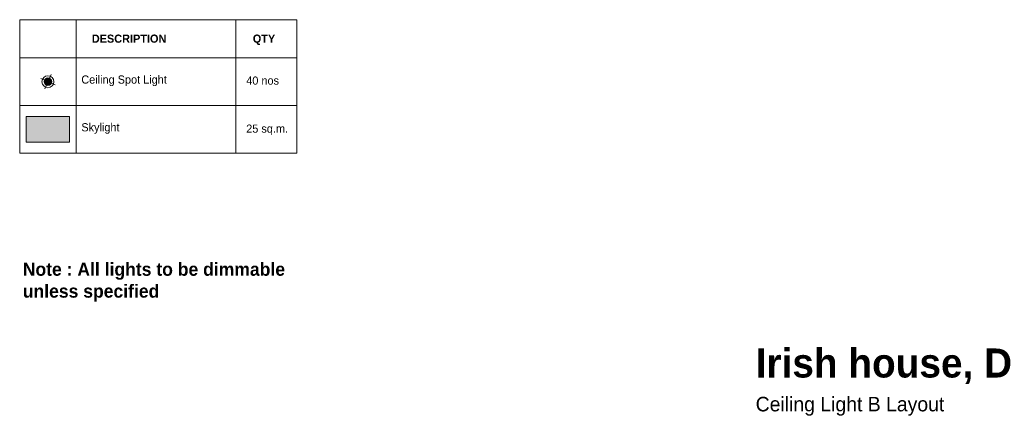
# Model space of a CAD drawing. Header units: millimetres. Extents: x -116878 to 389011, y -1241 to 103546.
# Tile 97 of 104: x 213137 to 234359, y 15797 to 24340. Entities that reach past the tile are written whole.
import ezdxf

# ---------------------------------------------------------------- set-up
doc = ezdxf.new("R2010")
doc.units = ezdxf.units.MM
doc.header["$MEASUREMENT"] = 0
doc.layers.get('0').update_dxf_attribs({"color": 252})
for name, color, linetype, lineweight in [('AFK_FORMAT', 252, 'Continuous', 9), ('Ceiling', 252, 'Continuous', 9), ('Spot LIGHT', 160, 'Continuous', 15)]:
    doc.layers.add(name, color=color, linetype=linetype, lineweight=lineweight)
doc.layers.add('Elevation 05', color=252, linetype='Continuous')
doc.styles.add('AFK_Format', font='txt', dxfattribs={"height": 1})
doc.styles.add('FKD_FORMAT', font='txt')

# ---------------------------------------------------------------- blocks, each defined once
blk = doc.blocks.new('cl')
at = {"layer": 'Spot LIGHT'}
h = blk.add_hatch(color=256, dxfattribs=at)
h.dxf.hatch_style = 1
edge = h.paths.add_edge_path()
edge.add_arc((0, 0), 1.35, 0, 360)
for p, q in [((-2.59, 1.12), (2.59, -1.12)), ((-1.12, -2.59), (1.12, 2.59))]:
    blk.add_line(p, q, dxfattribs=at)
for radius in [2.16, 1.35]:
    blk.add_circle((0, 0), radius, dxfattribs=at)

msp = doc.modelspace()

# ---------------------------------------------------------------- hatches: boundary and pattern name
at = {"layer": 'Elevation 05', "true_color": 0xf7f281, "transparency": 33554495}
h = msp.add_hatch(color=51, dxfattribs=at)
h.dxf.hatch_style = 1
h.paths.add_polyline_path([(213277, 22253), (214212, 22253), (214212, 21700), (213277, 21700)])

# ---------------------------------------------------------------- linework, layer by layer
at = {"layer": 'AFK_FORMAT'}
for points in [[(213137, 24340), (214353, 24340), (214353, 23520), (213137, 23520)], [(214353, 24340), (217794, 24340), (217794, 23520), (214353, 23520)], [(217794, 24340), (219110, 24340), (219110, 23520), (217794, 23520)], [(213137, 23520), (214353, 23520), (214353, 22491), (213137, 22491)], [(214353, 23520), (217794, 23520), (217794, 22491), (214353, 22491)], [(217794, 23520), (219110, 23520), (219110, 22491), (217794, 22491)], [(213137, 22491), (214353, 22491), (214353, 21462), (213137, 21462)], [(214353, 22491), (217794, 22491), (217794, 21462), (214353, 21462)], [(217794, 22491), (219110, 22491), (219110, 21462), (217794, 21462)]]:
    msp.add_lwpolyline(points, close=True, dxfattribs=at)
at = {"layer": 'Ceiling', "color": 8}
msp.add_lwpolyline([(213277, 22253), (214212, 22253), (214212, 21700), (213277, 21700)], close=True, dxfattribs=at)

# ---------------------------------------------------------------- block references
at = {"layer": 'Ceiling', "xscale": 59.99827478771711, "yscale": 59.99827478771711, "zscale": 59.99827478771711}
msp.add_blockref('cl', (213745, 23005), dxfattribs=at)

# ---------------------------------------------------------------- texts
at = {"color": 201, "insert": (229000, 17258), "char_height": 312.5, "width": 11685.51, "attachment_point": 1, "style": 'FKD_FORMAT'}
msp.add_mtext('{\\fIBM Plex Sans|b1|i0|c0|p34;\\H2x;\\C250;\\c3289650;Irish house, Delhi\\P\\fIBM Plex Sans|b0|i0|c0|p34;\\H0.5x;Ceiling Light B Layout }', dxfattribs=at)
at = {"layer": 'AFK_FORMAT', "attachment_point": 1, "style": 'AFK_Format'}
for s, width, gutter_width, insert, char_height in [('{\\fIBM Plex Sans|b1|i0|c0|p34;DESCRIPTION}', 9.28, 125, (214691, 24020), 175.78), ('\\pi-221.36571;{\\fIBM Plex Sans|b1|i0|c0|p34;SYS}', 9.28, 125, (256926, 24020), 175.78), ('{\\fIBM Plex Sans|b1|i0|c0|p34;QTY}', 9.28, 125, (218161, 24020), 175.78), ('Ceiling Spot Light ', 2940.32, 125, (214465, 23139), 175.78), ('40 nos', 2288.5, 125, (218020, 23117), 175.8), ('Skylight', 2940.32, 125, (214465, 22111), 175.8), ('25 sq.m.', 2288.5, 125, (218019, 22082), 175.8), ('{\\fIBM Plex Sans|b1|i0|c0|p34;\\C250;\\c3289650;Note : All lights to be dimmable\\Punless specified  }', 5961.25, 201, (213203, 19107), 282.84)]:
    msp.add_mtext_dynamic_manual_height_columns(s, width=width, gutter_width=gutter_width, heights=[0], dxfattribs=dict(at, insert=insert, char_height=char_height))

doc.saveas('drawing.dxf')
